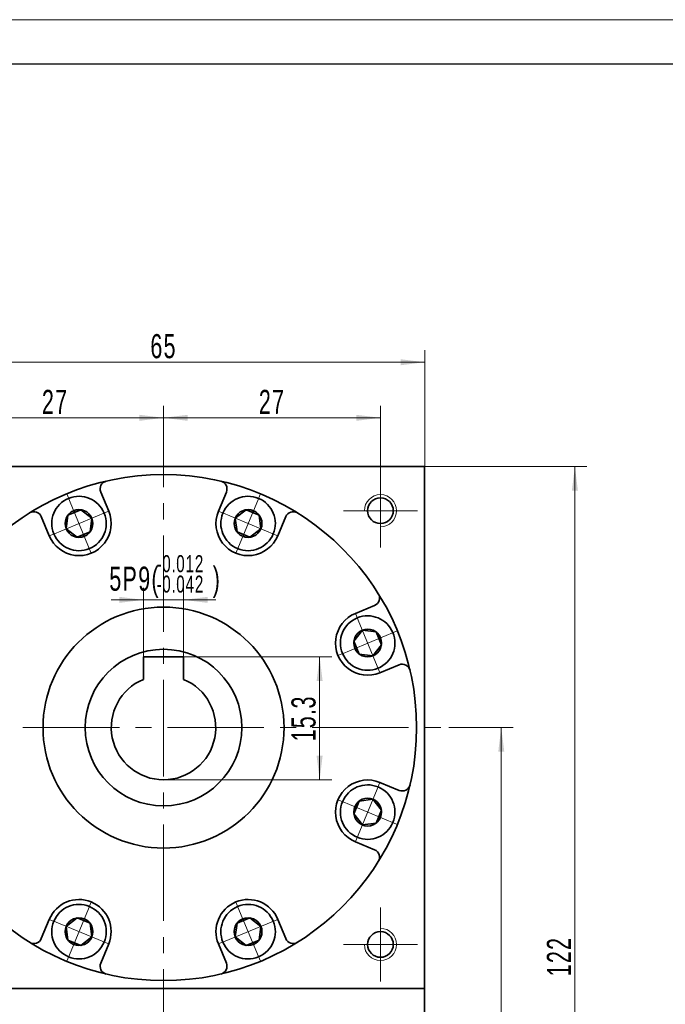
# Model space of a CAD drawing. Header units: millimetres. Extents: x -19 to 447, y 5 to 333.
# Tile 5 of 5: x 257 to 338, y 211 to 333. Entities that reach past the tile are written whole.
import ezdxf

# ---------------------------------------------------------------- set-up
doc = ezdxf.new("R2010")
doc.units = ezdxf.units.MM
doc.set_wipeout_variables(frame=1)
doc.linetypes.add('点画线', pattern=[18, 12, -2, 2, -2])
doc.layers.get('0').update_dxf_attribs({"lineweight": 35})
for name, color, linetype, lineweight in [('中心线层', 1, '点画线', 18), ('图框_外框线', 7, 'Continuous', 18), ('尺寸线层', 3, 'Continuous', 18), ('粗实线层', 7, 'Continuous', 35)]:
    doc.layers.add(name, color=color, linetype=linetype, lineweight=lineweight)
doc.styles.add('标准', font='txt', dxfattribs={"width": 0.667})
doc.dimstyles.new('a4-1-1', dxfattribs={"dimtxt": 3, "dimasz": 3, "dimexe": 1.5, "dimexo": 0, "dimgap": 0.5, "dimtad": 1, "dimdec": 3, "dimdsep": 46, "dimtxsty": '标准', "dimblk": '_CAXARROW', "dimcen": 0, "dimdle": 4, "dimazin": 2, "dimtfac": 0.707107, "dimtdec": 3, "dimtix": 1, "dimtmove": 2, "dimatfit": 3, "dimfxl": 1, "dimfrac": 2, "dimtolj": 1, "dimtzin": 0, "dimarcsym": 1})

# ---------------------------------------------------------------- blocks, each defined once
blk = doc.blocks.new('*X6')
at = {"layer": '尺寸线层', "linetype": 'Continuous', "transparency": 16777216}
for points in [[(248.36, 283.74), (251.36, 284.11), (251.36, 283.36)], [(275.36, 283.74), (272.36, 284.11), (272.36, 283.36)]]:
    blk.add_hatch(color=0, dxfattribs=at).paths.add_polyline_path(points, flags=0)
at = {"layer": '尺寸线层', "color": 0, "linetype": 'Continuous', "transparency": 16777216}
for p, q in [((248.36, 276.77), (248.36, 285.24)), ((275.36, 280.45), (275.36, 285.24)), ((248.36, 283.74), (275.36, 283.74))]:
    blk.add_line(p, q, dxfattribs=at)
at = {"layer": '尺寸线层', "color": 0, "transparency": 16777216, "insert": (261.86, 285.72), "char_height": 3, "width": 6, "attachment_point": 5, "line_spacing_factor": 1.15057, "style": '标准'}
blk.add_mtext('\\T1.1;27', dxfattribs=at)
blk = doc.blocks.new('_CAXARROW')
blk.add_hatch(color=0).paths.add_polyline_path([(0, 0), (-1, 0.125), (-1, -0.125)], flags=0)
blk = doc.blocks.new('*X7')
at = {"layer": '尺寸线层', "linetype": 'Continuous', "transparency": 16777216}
for points in [[(275.36, 283.74), (278.36, 284.11), (278.36, 283.36)], [(302.36, 283.74), (299.36, 284.11), (299.36, 283.36)]]:
    blk.add_hatch(color=0, dxfattribs=at).paths.add_polyline_path(points, flags=0)
at = {"layer": '尺寸线层', "color": 0, "linetype": 'Continuous', "transparency": 16777216}
for p, q in [((275.36, 280.45), (275.36, 285.24)), ((302.36, 276.77), (302.36, 285.24)), ((275.36, 283.74), (302.36, 283.74))]:
    blk.add_line(p, q, dxfattribs=at)
at = {"layer": '尺寸线层', "color": 0, "transparency": 16777216, "insert": (288.86, 285.72), "char_height": 3, "width": 6, "attachment_point": 5, "line_spacing_factor": 1.15057, "style": '标准'}
blk.add_mtext('\\T1.1;27', dxfattribs=at)
blk = doc.blocks.new('*X11')
at = {"layer": '尺寸线层', "linetype": 'Continuous', "transparency": 16777216}
for points in [[(242.86, 290.66), (245.86, 291.03), (245.86, 290.28)], [(307.86, 290.66), (304.86, 291.03), (304.86, 290.28)]]:
    blk.add_hatch(color=0, dxfattribs=at).paths.add_polyline_path(points, flags=0)
at = {"layer": '尺寸线层', "color": 0, "linetype": 'Continuous', "transparency": 16777216}
for p, q in [((242.86, 277.67), (242.86, 292.16)), ((307.86, 277.67), (307.86, 292.16)), ((242.86, 290.66), (307.86, 290.66))]:
    blk.add_line(p, q, dxfattribs=at)
at = {"layer": '尺寸线层', "color": 0, "transparency": 16777216, "insert": (275.36, 292.64), "char_height": 3, "width": 6, "attachment_point": 5, "line_spacing_factor": 1.15057, "style": '标准'}
blk.add_mtext('\\T1.1;65', dxfattribs=at)
blk = doc.blocks.new('*X13')
at = {"layer": '中心线层', "linetype": '点画线', "lineweight": 18}
for p, q in [((0, -3.89), (0, 3.89)), ((-3.89, 0), (3.89, 0))]:
    blk.add_line(p, q, dxfattribs=at)
at = {"layer": '粗实线层'}
for p, q in [((-1.73, 0), (-0.87, 1.5)), ((-0.87, 1.5), (0.87, 1.5)), ((1.73, 0), (0.87, 1.5)), ((1.73, 0), (0.87, 1.5)), ((-1.73, 0), (-0.87, -1.5)), ((1.73, 0), (0.87, -1.5)), ((-0.87, -1.5), (0.87, -1.5))]:
    blk.add_line(p, q, dxfattribs=at)
blk.add_circle((0, 0), 1.73, dxfattribs=at)
for start, end in [(0, 180), (180, 360)]:
    blk.add_arc((0, 0), 3.39, start, end, dxfattribs=at)
blk = doc.blocks.new('*X15')
at = {"layer": '尺寸线层', "color": 0, "char_height": 3, "attachment_point": 1, "line_spacing_factor": 1.15057, "style": '标准'}
for s, insert, width in [('\\T1.1;{\\H0.707107x;-0.012}', (274.51, 266.64), 25.4533), ('\\T1.1;5P9(', (268.61, 265.21), 53.9939), ('\\T1.1;)', (281.48, 265.21), 53.9939), ('\\T1.1;{\\H0.707107x;-0.042}', (274.51, 264.1), 25.4533)]:
    blk.add_mtext(s, dxfattribs=dict(at, insert=insert, width=width))
blk = doc.blocks.new('*X14')
at = {"layer": '尺寸线层', "linetype": 'Continuous', "transparency": 16777216}
for points in [[(272.86, 261.07), (269.86, 260.7), (269.86, 261.45)], [(277.86, 261.07), (280.86, 260.7), (280.86, 261.45)]]:
    blk.add_hatch(color=0, dxfattribs=at).paths.add_polyline_path(points, flags=0)
at = {"layer": '尺寸线层', "color": 0, "linetype": 'Continuous', "transparency": 16777216}
for p, q in [((272.86, 253.97), (272.86, 262.57)), ((277.86, 253.97), (277.86, 262.57)), ((281.86, 261.07), (268.86, 261.07))]:
    blk.add_line(p, q, dxfattribs=at)
at = {"layer": '尺寸线层', "color": 0, "transparency": 16777216}
blk.add_blockref('*X15', (0, 0), dxfattribs=at)
blk = doc.blocks.new('*X16')
at = {"layer": '尺寸线层', "linetype": 'Continuous', "transparency": 16777216}
for points in [[(294.79, 253.97), (295.16, 250.97), (294.41, 250.97)], [(294.79, 238.67), (295.16, 241.67), (294.41, 241.67)]]:
    blk.add_hatch(color=0, dxfattribs=at).paths.add_polyline_path(points, flags=0)
at = {"layer": '尺寸线层', "color": 0, "linetype": 'Continuous', "transparency": 16777216}
for p, q in [((277.86, 253.97), (296.29, 253.97)), ((294.79, 253.97), (294.79, 238.67)), ((275.36, 238.67), (296.29, 238.67))]:
    blk.add_line(p, q, dxfattribs=at)
at = {"layer": '尺寸线层', "color": 0, "transparency": 16777216, "insert": (292.8, 246.32), "char_height": 3, "width": 10.9547, "attachment_point": 5, "rotation": 90, "line_spacing_factor": 1.15057, "style": '标准'}
blk.add_mtext('\\T1.1;15.3', dxfattribs=at)
blk = doc.blocks.new('*X28')
at = {"layer": '尺寸线层', "linetype": 'Continuous', "transparency": 16777216}
for points in [[(317.39, 245.17), (317.77, 242.17), (317.02, 242.17)], [(317.39, 155.67), (317.77, 158.67), (317.02, 158.67)]]:
    blk.add_hatch(color=0, dxfattribs=at).paths.add_polyline_path(points, flags=0)
at = {"layer": '尺寸线层', "color": 0, "linetype": 'Continuous', "transparency": 16777216}
for p, q in [((310.86, 245.17), (318.89, 245.17)), ((317.39, 245.17), (317.39, 155.67)), ((307.86, 155.67), (318.89, 155.67))]:
    blk.add_line(p, q, dxfattribs=at)
at = {"layer": '尺寸线层', "color": 0, "transparency": 16777216, "insert": (315.41, 200.42), "char_height": 3, "width": 10.9114, "attachment_point": 5, "rotation": 90, "line_spacing_factor": 1.15057, "style": '标准'}
blk.add_mtext('\\T1.1;89.5', dxfattribs=at)
blk = doc.blocks.new('*X29')
at = {"layer": '尺寸线层', "linetype": 'Continuous', "transparency": 16777216}
for points in [[(326.56, 277.67), (326.93, 274.67), (326.18, 274.67)], [(326.56, 155.67), (326.93, 158.67), (326.18, 158.67)]]:
    blk.add_hatch(color=0, dxfattribs=at).paths.add_polyline_path(points, flags=0)
at = {"layer": '尺寸线层', "color": 0, "linetype": 'Continuous', "transparency": 16777216}
for p, q in [((307.86, 277.67), (328.06, 277.67)), ((326.56, 277.67), (326.56, 155.67)), ((307.86, 155.67), (328.06, 155.67))]:
    blk.add_line(p, q, dxfattribs=at)
at = {"layer": '尺寸线层', "color": 0, "transparency": 16777216, "insert": (324.57, 216.67), "char_height": 3, "width": 7.8007, "attachment_point": 5, "rotation": 90, "line_spacing_factor": 1.15057, "style": '标准'}
blk.add_mtext('\\T1.1;122', dxfattribs=at)

msp = doc.modelspace()

# ---------------------------------------------------------------- linework, layer by layer
at = {"layer": '中心线层'}
for p, q in [((275.359, 149.0979), (275.359, 280.4452)), ((302.359, 276.7729), (302.359, 267.5729)), ((297.759, 272.1729), (306.959, 272.1729)), ((239.859, 245.1729), (310.859, 245.1729)), ((302.359, 222.7729), (302.359, 213.5729)), ((306.959, 218.1729), (297.759, 218.1729))]:
    msp.add_line(p, q, dxfattribs=at)
at = {"layer": '粗实线层'}
for p, q in [((242.859, 277.6729), (307.859, 277.6729)), ((307.859, 212.6729), (307.859, 277.6729)), ((268.5307, 272.1103), (267.5406, 274.5007)), ((282.1873, 272.1103), (283.1774, 274.5007)), ((261.1397, 269.0489), (260.1495, 271.4393)), ((289.5783, 269.0489), (290.5684, 271.4393)), ((299.2349, 259.3922), (301.6254, 260.3824)), ((277.859, 253.9729), (272.859, 253.9729)), ((272.859, 253.9729), (272.859, 251.1729)), ((277.859, 253.9729), (277.859, 251.1729)), ((302.2964, 252.0012), (304.6868, 252.9913)), ((302.2964, 238.3446), (304.6868, 237.3545)), ((299.2349, 230.9536), (301.6254, 229.9634)), ((261.1397, 221.297), (260.1495, 218.9065)), ((289.5783, 221.297), (290.5684, 218.9065)), ((268.5307, 218.2355), (267.5406, 215.8451)), ((282.1873, 218.2355), (283.1774, 215.8451)), ((242.859, 212.6729), (307.859, 212.6729)), ((307.859, 212.6729), (307.859, 180.6729))]:
    msp.add_line(p, q, dxfattribs=at)
for centre, radius in [((275.359, 245.1729), 31.5), ((302.359, 272.1729), 1.6), ((275.359, 245.1729), 15), ((275.359, 245.1729), 9.75), ((302.359, 218.1729), 1.6)]:
    msp.add_circle(centre, radius, dxfattribs=at)
for centre, radius, start, end in [((268.4644, 274.8834), 1, 103.064537, 202.500054), ((282.2535, 274.8834), 1, 337.499946, 76.935463), ((259.2257, 271.0566), 1, 22.499946, 121.935463), ((264.8352, 270.5796), 4, 202.5, 22.5), ((285.8828, 270.5796), 4, 157.5, 337.5), ((291.4923, 271.0566), 1, 58.064537, 157.500054), ((301.2427, 261.3062), 1, 292.499946, 31.935463), ((300.7657, 255.6967), 4, 112.5, 292.5), ((305.0695, 252.0675), 1, 13.064537, 112.500054), ((275.359, 245.1729), 6.5, 112.619865, 67.380135), ((300.7657, 234.6491), 4, 67.5, 247.5), ((305.0695, 238.2784), 1, 247.499946, 346.935463), ((301.2427, 229.0396), 1, 328.064537, 67.500054), ((264.8352, 219.7662), 4, 337.5, 157.5), ((285.8828, 219.7662), 4, 22.5, 202.5), ((259.2257, 219.2892), 1, 238.064537, 337.500054), ((291.4923, 219.2892), 1, 202.499946, 301.935463), ((268.4644, 215.4624), 1, 157.499946, 256.935463), ((282.2535, 215.4624), 1, 283.064537, 22.500054)]:
    msp.add_arc(centre, radius, start, end, dxfattribs=at)
at = {"layer": '粗实线层', "lineweight": 18}
for centre, start, end in [((302.359, 272.1729), 270, 180), ((302.359, 218.1729), 180, 90)]:
    msp.add_arc(centre, 2, start, end, dxfattribs=at)

# ---------------------------------------------------------------- dimensions: what is measured, and where the dimension line sits
at = {"layer": '尺寸线层'}
for base, p1, p2, picture, middle in [((307.859, 290.655), (242.859, 277.6729), (307.859, 277.6729), '*X11', (275.359, 292.6383)), ((275.359, 283.7371), (248.359, 276.7729), (275.359, 280.4452), '*X6', (261.859, 285.7204)), ((302.359, 283.7371), (275.359, 280.4452), (302.359, 276.7729), '*X7', (288.859, 285.7204))]:
    dim = msp.add_linear_dim(base=base, p1=p1, p2=p2, dimstyle='a4-1-1', override={"dimsah": 1, "dimtfill": 1, "dimtzin": 0}, dxfattribs=at)
    dim.commit()
    dim.dimension.update_dxf_attribs({"geometry": picture, "text_midpoint": middle})
for base, p1, p2, picture, middle in [((326.5568, 155.6729), (307.859, 277.6729), (307.859, 155.6729), '*X29', (324.5652, 216.6729)), ((294.7873, 238.6729), (277.859, 253.9729), (275.359, 238.6729), '*X16', (292.7957, 246.3229)), ((317.3919, 155.6729), (310.859, 245.1729), (307.859, 155.6729), '*X28', (315.4086, 200.4229))]:
    dim = msp.add_linear_dim(base=base, p1=p1, p2=p2, angle=270, dimstyle='a4-1-1', override={"dimsah": 1, "dimtfill": 1, "dimtzin": 0}, dxfattribs=at)
    dim.commit()
    dim.dimension.update_dxf_attribs({"geometry": picture, "text_midpoint": middle})

# ---------------------------------------------------------------- next in the draw order: wipeouts: each hides what was drawn before it
for points in [[(267.9671, 271.8769), (267.959, 271.8963), (267.9508, 271.9157), (267.9424, 271.935), (267.934, 271.9543), (267.9254, 271.9735), (267.9166, 271.9927), (267.9078, 272.0118), (267.8989, 272.0308), (267.8898, 272.0498), (267.8806, 272.0688), (267.8713, 272.0876), (267.8619, 272.1065), (267.8523, 272.1252), (267.8427, 272.1439), (267.8329, 272.1626), (267.823, 272.1812), (267.813, 272.1997), (267.8029, 272.2181), (267.7927, 272.2365), (267.7823, 272.2549), (267.7719, 272.2731), (267.7613, 272.2914), (267.7506, 272.3095), (267.7398, 272.3276), (267.7289, 272.3456), (267.7179, 272.3635), (267.7067, 272.3814), (267.6955, 272.3992), (267.6841, 272.4169), (267.6727, 272.4345), (267.6727, 272.4345), (267.5841, 272.5635), (267.4896, 272.6882), (267.3895, 272.8084), (267.284, 272.9239), (267.1732, 273.0343), (267.0575, 273.1396), (266.937, 273.2394), (266.8121, 273.3335), (266.6829, 273.4218), (266.5498, 273.504), (266.4131, 273.58), (266.273, 273.6496), (266.1298, 273.7126), (265.9839, 273.769), (265.8356, 273.8186), (265.6851, 273.8613), (265.5328, 273.897), (265.379, 273.9257), (265.224, 273.9472), (265.0682, 273.9616), (264.912, 273.9687), (264.7555, 273.9687), (264.5993, 273.9614), (264.4435, 273.9469), (264.2886, 273.9252), (264.1348, 273.8965), (263.9825, 273.8606), (263.8321, 273.8178), (263.6838, 273.7681), (263.5379, 273.7115), (263.5379, 273.7115), (263.3948, 273.6484), (263.2547, 273.5786), (263.1181, 273.5025), (262.9851, 273.4202), (262.856, 273.3318), (262.7311, 273.2376), (262.6107, 273.1377), (262.4951, 273.0323), (262.3844, 272.9218), (262.279, 272.8062), (262.179, 272.6859), (262.0846, 272.5611), (261.9961, 272.4321), (261.9137, 272.2992), (261.8375, 272.1626), (261.7676, 272.0226), (261.7043, 271.8795), (261.6477, 271.7337), (261.5979, 271.5854), (261.5549, 271.435), (261.5189, 271.2828), (261.49, 271.129), (261.4682, 270.9741), (261.4536, 270.8184), (261.4462, 270.6621), (261.446, 270.5057), (261.453, 270.3494), (261.4672, 270.1936), (261.4886, 270.0387), (261.5171, 269.8848), (261.5171, 269.8848), (261.5215, 269.8643), (261.526, 269.8437), (261.5307, 269.8232), (261.5354, 269.8027), (261.5403, 269.7822), (261.5453, 269.7617), (261.5505, 269.7413), (261.5557, 269.7209), (261.5611, 269.7006), (261.5667, 269.6803), (261.5723, 269.66), (261.5781, 269.6397), (261.584, 269.6195), (261.59, 269.5994), (261.5962, 269.5792), (261.6024, 269.5591), (261.6088, 269.5391), (261.6153, 269.5191), (261.622, 269.4991), (261.6288, 269.4792), (261.6357, 269.4593), (261.6427, 269.4394), (261.6498, 269.4196), (261.6571, 269.3999), (261.6645, 269.3802), (261.672, 269.3605), (261.6796, 269.3409), (261.6874, 269.3213), (261.6952, 269.3018), (261.7032, 269.2823), (261.7032, 269.2823), (261.7754, 269.1202), (261.856, 268.962), (261.9447, 268.8083), (262.0414, 268.6595), (262.1457, 268.5159), (262.2574, 268.378), (262.3762, 268.2461), (262.5017, 268.1206), (262.6336, 268.0018), (262.7715, 267.8901), (262.9151, 267.7858), (263.0639, 267.6891), (263.2176, 267.6004), (263.3758, 267.5198), (263.5379, 267.4476), (263.7036, 267.384), (263.8724, 267.3292), (264.0438, 267.2833), (264.2174, 267.2464), (264.3927, 267.2186), (264.5692, 267.2), (264.7465, 267.1908), (264.9239, 267.1908), (265.1012, 267.2), (265.2777, 267.2186), (265.453, 267.2464), (265.6266, 267.2833), (265.798, 267.3292), (265.9668, 267.384), (266.1325, 267.4476), (266.1325, 267.4476), (266.2946, 267.5198), (266.4528, 267.6004), (266.6065, 267.6891), (266.7553, 267.7858), (266.8989, 267.8901), (267.0368, 268.0018), (267.1687, 268.1206), (267.2942, 268.2461), (267.413, 268.378), (267.5247, 268.5159), (267.629, 268.6595), (267.7256, 268.8083), (267.8144, 268.962), (267.895, 269.1202), (267.9671, 269.2823), (268.0307, 269.448), (268.0856, 269.6168), (268.1315, 269.7882), (268.1684, 269.9618), (268.1962, 270.1371), (268.2147, 270.3136), (268.224, 270.4909), (268.224, 270.6683), (268.2147, 270.8456), (268.1962, 271.0221), (268.1684, 271.1974), (268.1315, 271.371), (268.0856, 271.5424), (268.0307, 271.7112)], [(289.0147, 269.2823), (289.0227, 269.3018), (289.0306, 269.3213), (289.0384, 269.3409), (289.046, 269.3605), (289.0535, 269.3802), (289.0609, 269.3999), (289.0681, 269.4196), (289.0753, 269.4394), (289.0823, 269.4593), (289.0892, 269.4792), (289.096, 269.4991), (289.1026, 269.5191), (289.1091, 269.5391), (289.1155, 269.5591), (289.1218, 269.5792), (289.128, 269.5994), (289.134, 269.6195), (289.1399, 269.6397), (289.1457, 269.66), (289.1513, 269.6803), (289.1568, 269.7006), (289.1622, 269.7209), (289.1675, 269.7413), (289.1726, 269.7617), (289.1777, 269.7822), (289.1825, 269.8027), (289.1873, 269.8232), (289.1919, 269.8437), (289.1964, 269.8643), (289.2008, 269.8848), (289.2008, 269.8848), (289.2293, 270.0387), (289.2507, 270.1936), (289.265, 270.3494), (289.272, 270.5057), (289.2718, 270.6621), (289.2644, 270.8184), (289.2497, 270.9741), (289.228, 271.129), (289.199, 271.2828), (289.1631, 271.435), (289.1201, 271.5854), (289.0703, 271.7337), (289.0136, 271.8795), (288.9503, 272.0226), (288.8805, 272.1626), (288.8043, 272.2992), (288.7218, 272.4321), (288.6333, 272.5611), (288.539, 272.6859), (288.439, 272.8062), (288.3336, 272.9218), (288.2229, 273.0323), (288.1072, 273.1377), (287.9869, 273.2376), (287.862, 273.3318), (287.7329, 273.4202), (287.5999, 273.5025), (287.4632, 273.5786), (287.3232, 273.6484), (287.1801, 273.7115), (287.1801, 273.7115), (287.0342, 273.7681), (286.8859, 273.8178), (286.7354, 273.8606), (286.5832, 273.8965), (286.4294, 273.9252), (286.2745, 273.9469), (286.1187, 273.9614), (285.9624, 273.9687), (285.806, 273.9687), (285.6497, 273.9616), (285.494, 273.9472), (285.339, 273.9257), (285.1852, 273.897), (285.0329, 273.8613), (284.8824, 273.8186), (284.7341, 273.769), (284.5881, 273.7126), (284.445, 273.6496), (284.3049, 273.58), (284.1681, 273.504), (284.0351, 273.4218), (283.9059, 273.3335), (283.781, 273.2394), (283.6605, 273.1396), (283.5448, 273.0343), (283.434, 272.9239), (283.3285, 272.8084), (283.2284, 272.6882), (283.1339, 272.5635), (283.0453, 272.4345), (283.0453, 272.4345), (283.0338, 272.4169), (283.0225, 272.3992), (283.0112, 272.3814), (283.0001, 272.3635), (282.9891, 272.3456), (282.9782, 272.3276), (282.9674, 272.3095), (282.9567, 272.2914), (282.9461, 272.2731), (282.9357, 272.2549), (282.9253, 272.2365), (282.9151, 272.2181), (282.905, 272.1997), (282.895, 272.1812), (282.8851, 272.1626), (282.8753, 272.1439), (282.8656, 272.1252), (282.8561, 272.1065), (282.8467, 272.0876), (282.8374, 272.0688), (282.8282, 272.0498), (282.8191, 272.0308), (282.8102, 272.0118), (282.8013, 271.9927), (282.7926, 271.9735), (282.784, 271.9543), (282.7755, 271.935), (282.7672, 271.9157), (282.7589, 271.8963), (282.7508, 271.8769), (282.7508, 271.8769), (282.6872, 271.7112), (282.6324, 271.5424), (282.5864, 271.371), (282.5495, 271.1974), (282.5218, 271.0221), (282.5032, 270.8456), (282.4939, 270.6683), (282.4939, 270.4909), (282.5032, 270.3136), (282.5218, 270.1371), (282.5495, 269.9618), (282.5864, 269.7882), (282.6324, 269.6168), (282.6872, 269.448), (282.7508, 269.2823), (282.823, 269.1202), (282.9036, 268.962), (282.9923, 268.8083), (283.089, 268.6595), (283.1933, 268.5159), (283.305, 268.378), (283.4238, 268.2461), (283.5493, 268.1206), (283.6812, 268.0018), (283.8191, 267.8901), (283.9627, 267.7858), (284.1115, 267.6891), (284.2652, 267.6004), (284.4233, 267.5198), (284.5855, 267.4476), (284.5855, 267.4476), (284.7512, 267.384), (284.92, 267.3292), (285.0914, 267.2833), (285.265, 267.2464), (285.4403, 267.2186), (285.6168, 267.2), (285.794, 267.1908), (285.9715, 267.1908), (286.1488, 267.2), (286.3253, 267.2186), (286.5006, 267.2464), (286.6742, 267.2833), (286.8456, 267.3292), (287.0144, 267.384), (287.1801, 267.4476), (287.3422, 267.5198), (287.5004, 267.6004), (287.6541, 267.6891), (287.8029, 267.7858), (287.9465, 267.8901), (288.0844, 268.0018), (288.2163, 268.1206), (288.3418, 268.2461), (288.4606, 268.378), (288.5722, 268.5159), (288.6766, 268.6595), (288.7732, 268.8083), (288.862, 268.962), (288.9425, 269.1202)], [(302.063, 252.5647), (302.0824, 252.5729), (302.1018, 252.5811), (302.1211, 252.5895), (302.1404, 252.5979), (302.1596, 252.6065), (302.1787, 252.6152), (302.1978, 252.6241), (302.2169, 252.633), (302.2359, 252.6421), (302.2548, 252.6513), (302.2737, 252.6606), (302.2925, 252.67), (302.3113, 252.6796), (302.33, 252.6892), (302.3487, 252.699), (302.3672, 252.7089), (302.3858, 252.7189), (302.4042, 252.729), (302.4226, 252.7392), (302.441, 252.7496), (302.4592, 252.76), (302.4774, 252.7706), (302.4956, 252.7813), (302.5136, 252.7921), (302.5316, 252.803), (302.5496, 252.814), (302.5674, 252.8252), (302.5852, 252.8364), (302.603, 252.8478), (302.6206, 252.8592), (302.6206, 252.8592), (302.7496, 252.9478), (302.8743, 253.0423), (302.9945, 253.1424), (303.1099, 253.2479), (303.2204, 253.3587), (303.3257, 253.4744), (303.4255, 253.5949), (303.5196, 253.7198), (303.6079, 253.849), (303.6901, 253.9821), (303.7661, 254.1188), (303.8357, 254.2589), (303.8987, 254.4021), (303.9551, 254.548), (304.0047, 254.6963), (304.0474, 254.8468), (304.0831, 254.9991), (304.1118, 255.1529), (304.1333, 255.3079), (304.1477, 255.4637), (304.1548, 255.6199), (304.1547, 255.7764), (304.1475, 255.9326), (304.133, 256.0884), (304.1113, 256.2433), (304.0825, 256.3971), (304.0467, 256.5493), (304.0039, 256.6998), (303.9541, 256.8481), (303.8976, 256.994), (303.8976, 256.994), (303.8344, 257.1371), (303.7647, 257.2771), (303.6886, 257.4138), (303.6063, 257.5468), (303.5179, 257.6759), (303.4237, 257.8008), (303.3238, 257.9212), (303.2184, 258.0368), (303.1079, 258.1475), (302.9923, 258.2529), (302.872, 258.3529), (302.7472, 258.4473), (302.6182, 258.5357), (302.4853, 258.6182), (302.3487, 258.6944), (302.2087, 258.7642), (302.0656, 258.8276), (301.9198, 258.8842), (301.7715, 258.934), (301.6211, 258.977), (301.4689, 259.013), (301.3151, 259.0419), (301.1602, 259.0637), (301.0045, 259.0783), (300.8482, 259.0857), (300.6918, 259.0859), (300.5355, 259.0789), (300.3797, 259.0647), (300.2247, 259.0433), (300.0709, 259.0147), (300.0709, 259.0147), (300.0503, 259.0104), (300.0298, 259.0059), (300.0092, 259.0012), (299.9887, 258.9965), (299.9683, 258.9916), (299.9478, 258.9866), (299.9274, 258.9814), (299.907, 258.9762), (299.8867, 258.9708), (299.8664, 258.9652), (299.8461, 258.9596), (299.8258, 258.9538), (299.8056, 258.9479), (299.7855, 258.9419), (299.7653, 258.9357), (299.7452, 258.9295), (299.7252, 258.9231), (299.7052, 258.9165), (299.6852, 258.9099), (299.6652, 258.9031), (299.6454, 258.8962), (299.6255, 258.8892), (299.6057, 258.8821), (299.5859, 258.8748), (299.5662, 258.8674), (299.5466, 258.8599), (299.5269, 258.8523), (299.5074, 258.8445), (299.4879, 258.8366), (299.4684, 258.8287), (299.4684, 258.8287), (299.3062, 258.7565), (299.1481, 258.6759), (298.9944, 258.5872), (298.8456, 258.4905), (298.702, 258.3862), (298.564, 258.2745), (298.4322, 258.1557), (298.3067, 258.0302), (298.1879, 257.8983), (298.0762, 257.7604), (297.9719, 257.6168), (297.8752, 257.468), (297.7865, 257.3143), (297.7059, 257.1561), (297.6337, 256.994), (297.5701, 256.8283), (297.5153, 256.6595), (297.4693, 256.4881), (297.4324, 256.3145), (297.4047, 256.1392), (297.3861, 255.9627), (297.3768, 255.7854), (297.3768, 255.608), (297.3861, 255.4307), (297.4047, 255.2542), (297.4324, 255.0789), (297.4693, 254.9053), (297.5153, 254.7339), (297.5701, 254.5651), (297.6337, 254.3994), (297.6337, 254.3994), (297.7059, 254.2373), (297.7865, 254.0791), (297.8752, 253.9254), (297.9719, 253.7766), (298.0762, 253.633), (298.1879, 253.4951), (298.3067, 253.3632), (298.4322, 253.2377), (298.564, 253.1189), (298.702, 253.0072), (298.8456, 252.9029), (298.9944, 252.8063), (299.1481, 252.7175), (299.3062, 252.6369), (299.4684, 252.5647), (299.6341, 252.5011), (299.8029, 252.4463), (299.9743, 252.4004), (300.1479, 252.3635), (300.3232, 252.3357), (300.4997, 252.3172), (300.6769, 252.3079), (300.8544, 252.3079), (301.0317, 252.3172), (301.2082, 252.3357), (301.3835, 252.3635), (301.5571, 252.4004), (301.7285, 252.4463), (301.8973, 252.5011)], [(299.4684, 231.5172), (299.4879, 231.5092), (299.5074, 231.5013), (299.5269, 231.4935), (299.5466, 231.4859), (299.5662, 231.4784), (299.5859, 231.471), (299.6057, 231.4637), (299.6255, 231.4566), (299.6454, 231.4496), (299.6652, 231.4427), (299.6852, 231.4359), (299.7052, 231.4293), (299.7252, 231.4227), (299.7452, 231.4163), (299.7653, 231.4101), (299.7855, 231.4039), (299.8056, 231.3979), (299.8258, 231.392), (299.8461, 231.3862), (299.8664, 231.3806), (299.8867, 231.3751), (299.907, 231.3697), (299.9274, 231.3644), (299.9478, 231.3592), (299.9683, 231.3542), (299.9887, 231.3493), (300.0092, 231.3446), (300.0298, 231.34), (300.0503, 231.3354), (300.0709, 231.3311), (300.0709, 231.3311), (300.2247, 231.3025), (300.3797, 231.2812), (300.5355, 231.2669), (300.6918, 231.2599), (300.8482, 231.2601), (301.0045, 231.2675), (301.1602, 231.2821), (301.3151, 231.3039), (301.4689, 231.3328), (301.6211, 231.3688), (301.7715, 231.4118), (301.9198, 231.4616), (302.0656, 231.5183), (302.2087, 231.5816), (302.3487, 231.6514), (302.4853, 231.7276), (302.6182, 231.8101), (302.7472, 231.8986), (302.872, 231.9929), (302.9923, 232.0929), (303.1079, 232.1983), (303.2184, 232.309), (303.3238, 232.4247), (303.4237, 232.545), (303.5179, 232.6699), (303.6063, 232.799), (303.6886, 232.932), (303.7647, 233.0687), (303.8344, 233.2087), (303.8976, 233.3518), (303.8976, 233.3518), (303.9541, 233.4977), (304.0039, 233.646), (304.0467, 233.7965), (304.0825, 233.9487), (304.1113, 234.1025), (304.133, 234.2574), (304.1475, 234.4132), (304.1547, 234.5695), (304.1548, 234.7259), (304.1477, 234.8822), (304.1333, 235.0379), (304.1118, 235.1929), (304.0831, 235.3467), (304.0474, 235.499), (304.0047, 235.6495), (303.9551, 235.7978), (303.8987, 235.9438), (303.8357, 236.0869), (303.7661, 236.227), (303.6901, 236.3637), (303.6079, 236.4968), (303.5196, 236.626), (303.4255, 236.7509), (303.3257, 236.8714), (303.2204, 236.9871), (303.1099, 237.0979), (302.9945, 237.2034), (302.8743, 237.3035), (302.7496, 237.398), (302.6206, 237.4866), (302.6206, 237.4866), (302.603, 237.498), (302.5852, 237.5094), (302.5674, 237.5206), (302.5496, 237.5318), (302.5316, 237.5428), (302.5136, 237.5537), (302.4956, 237.5645), (302.4774, 237.5752), (302.4592, 237.5858), (302.441, 237.5962), (302.4226, 237.6066), (302.4042, 237.6168), (302.3858, 237.6269), (302.3672, 237.6369), (302.3487, 237.6468), (302.33, 237.6566), (302.3113, 237.6662), (302.2925, 237.6758), (302.2737, 237.6852), (302.2548, 237.6945), (302.2359, 237.7037), (302.2169, 237.7128), (302.1978, 237.7217), (302.1787, 237.7306), (302.1596, 237.7393), (302.1404, 237.7479), (302.1211, 237.7564), (302.1018, 237.7647), (302.0824, 237.7729), (302.063, 237.7811), (302.063, 237.7811), (301.8973, 237.8447), (301.7285, 237.8995), (301.5571, 237.9454), (301.3835, 237.9823), (301.2082, 238.0101), (301.0317, 238.0287), (300.8544, 238.038), (300.6769, 238.038), (300.4997, 238.0287), (300.3232, 238.0101), (300.1479, 237.9823), (299.9743, 237.9454), (299.8029, 237.8995), (299.6341, 237.8447), (299.4684, 237.7811), (299.3062, 237.7089), (299.1481, 237.6283), (298.9944, 237.5396), (298.8456, 237.4429), (298.702, 237.3386), (298.564, 237.2269), (298.4322, 237.1081), (298.3067, 236.9826), (298.1879, 236.8507), (298.0762, 236.7128), (297.9719, 236.5692), (297.8752, 236.4204), (297.7865, 236.2667), (297.7059, 236.1085), (297.6337, 235.9464), (297.6337, 235.9464), (297.5701, 235.7807), (297.5153, 235.6119), (297.4693, 235.4405), (297.4324, 235.2669), (297.4047, 235.0916), (297.3861, 234.9151), (297.3768, 234.7379), (297.3768, 234.5604), (297.3861, 234.3831), (297.4047, 234.2066), (297.4324, 234.0313), (297.4693, 233.8577), (297.5153, 233.6863), (297.5701, 233.5175), (297.6337, 233.3518), (297.7059, 233.1897), (297.7865, 233.0315), (297.8752, 232.8778), (297.9719, 232.729), (298.0762, 232.5854), (298.1879, 232.4475), (298.3067, 232.3156), (298.4322, 232.1901), (298.564, 232.0713), (298.702, 231.9596), (298.8456, 231.8553), (298.9944, 231.7587), (299.1481, 231.6699), (299.3062, 231.5893)], [(261.7032, 221.0635), (261.6952, 221.044), (261.6874, 221.0245), (261.6796, 221.0049), (261.672, 220.9853), (261.6645, 220.9657), (261.6571, 220.9459), (261.6498, 220.9262), (261.6427, 220.9064), (261.6357, 220.8865), (261.6288, 220.8666), (261.622, 220.8467), (261.6153, 220.8267), (261.6088, 220.8067), (261.6024, 220.7867), (261.5962, 220.7666), (261.59, 220.7464), (261.584, 220.7263), (261.5781, 220.7061), (261.5723, 220.6858), (261.5667, 220.6655), (261.5611, 220.6452), (261.5557, 220.6249), (261.5505, 220.6045), (261.5453, 220.5841), (261.5403, 220.5636), (261.5354, 220.5432), (261.5307, 220.5227), (261.526, 220.5021), (261.5215, 220.4816), (261.5171, 220.461), (261.5171, 220.461), (261.4886, 220.3072), (261.4672, 220.1522), (261.453, 219.9964), (261.446, 219.8401), (261.4462, 219.6837), (261.4536, 219.5274), (261.4682, 219.3717), (261.49, 219.2168), (261.5189, 219.063), (261.5549, 218.9108), (261.5979, 218.7604), (261.6477, 218.6121), (261.7043, 218.4663), (261.7676, 218.3232), (261.8375, 218.1832), (261.9137, 218.0466), (261.9961, 217.9137), (262.0846, 217.7847), (262.179, 217.6599), (262.279, 217.5396), (262.3844, 217.424), (262.4951, 217.3135), (262.6107, 217.2081), (262.7311, 217.1082), (262.856, 217.014), (262.9851, 216.9256), (263.1181, 216.8433), (263.2547, 216.7672), (263.3948, 216.6975), (263.5379, 216.6343), (263.5379, 216.6343), (263.6838, 216.5778), (263.8321, 216.528), (263.9825, 216.4852), (264.1348, 216.4494), (264.2886, 216.4206), (264.4435, 216.3989), (264.5993, 216.3844), (264.7555, 216.3772), (264.912, 216.3771), (265.0682, 216.3842), (265.224, 216.3986), (265.379, 216.4201), (265.5328, 216.4488), (265.6851, 216.4845), (265.8356, 216.5272), (265.9839, 216.5768), (266.1298, 216.6332), (266.273, 216.6962), (266.4131, 216.7658), (266.5498, 216.8418), (266.6829, 216.924), (266.8121, 217.0123), (266.937, 217.1064), (267.0575, 217.2062), (267.1732, 217.3115), (267.284, 217.422), (267.3895, 217.5374), (267.4896, 217.6576), (267.5841, 217.7823), (267.6727, 217.9113), (267.6727, 217.9113), (267.6841, 217.9289), (267.6955, 217.9466), (267.7067, 217.9644), (267.7179, 217.9823), (267.7289, 218.0002), (267.7398, 218.0183), (267.7506, 218.0363), (267.7613, 218.0545), (267.7719, 218.0727), (267.7823, 218.0909), (267.7927, 218.1093), (267.8029, 218.1277), (267.813, 218.1461), (267.823, 218.1646), (267.8329, 218.1832), (267.8427, 218.2019), (267.8523, 218.2206), (267.8619, 218.2393), (267.8713, 218.2582), (267.8806, 218.2771), (267.8898, 218.296), (267.8989, 218.315), (267.9078, 218.334), (267.9166, 218.3532), (267.9254, 218.3723), (267.934, 218.3915), (267.9424, 218.4108), (267.9508, 218.4301), (267.959, 218.4495), (267.9671, 218.4689), (267.9671, 218.4689), (268.0307, 218.6346), (268.0856, 218.8034), (268.1315, 218.9748), (268.1684, 219.1484), (268.1962, 219.3237), (268.2147, 219.5002), (268.224, 219.6775), (268.224, 219.855), (268.2147, 220.0322), (268.1962, 220.2087), (268.1684, 220.384), (268.1315, 220.5576), (268.0856, 220.729), (268.0307, 220.8978), (267.9671, 221.0635), (267.895, 221.2257), (267.8144, 221.3838), (267.7256, 221.5375), (267.629, 221.6863), (267.5247, 221.8299), (267.413, 221.9678), (267.2942, 222.0997), (267.1687, 222.2252), (267.0368, 222.344), (266.8989, 222.4557), (266.7553, 222.56), (266.6065, 222.6567), (266.4528, 222.7454), (266.2946, 222.826), (266.1325, 222.8982), (266.1325, 222.8982), (265.9668, 222.9618), (265.798, 223.0166), (265.6266, 223.0626), (265.453, 223.0995), (265.2777, 223.1272), (265.1012, 223.1458), (264.9239, 223.1551), (264.7465, 223.1551), (264.5692, 223.1458), (264.3927, 223.1272), (264.2174, 223.0995), (264.0438, 223.0626), (263.8724, 223.0166), (263.7036, 222.9618), (263.5379, 222.8982), (263.3758, 222.826), (263.2176, 222.7454), (263.0639, 222.6567), (262.9151, 222.56), (262.7715, 222.4557), (262.6336, 222.344), (262.5017, 222.2252), (262.3762, 222.0997), (262.2574, 221.9678), (262.1457, 221.8299), (262.0414, 221.6863), (261.9447, 221.5375), (261.856, 221.3838), (261.7754, 221.2257)], [(282.7508, 218.4689), (282.7589, 218.4495), (282.7672, 218.4301), (282.7755, 218.4108), (282.784, 218.3915), (282.7926, 218.3723), (282.8013, 218.3532), (282.8102, 218.334), (282.8191, 218.315), (282.8282, 218.296), (282.8374, 218.2771), (282.8467, 218.2582), (282.8561, 218.2393), (282.8656, 218.2206), (282.8753, 218.2019), (282.8851, 218.1832), (282.895, 218.1646), (282.905, 218.1461), (282.9151, 218.1277), (282.9253, 218.1093), (282.9357, 218.0909), (282.9461, 218.0727), (282.9567, 218.0545), (282.9674, 218.0363), (282.9782, 218.0183), (282.9891, 218.0002), (283.0001, 217.9823), (283.0112, 217.9644), (283.0225, 217.9466), (283.0338, 217.9289), (283.0453, 217.9113), (283.0453, 217.9113), (283.1339, 217.7823), (283.2284, 217.6576), (283.3285, 217.5374), (283.434, 217.422), (283.5448, 217.3115), (283.6605, 217.2062), (283.781, 217.1064), (283.9059, 217.0123), (284.0351, 216.924), (284.1681, 216.8418), (284.3049, 216.7658), (284.445, 216.6962), (284.5881, 216.6332), (284.7341, 216.5768), (284.8824, 216.5272), (285.0329, 216.4845), (285.1852, 216.4488), (285.339, 216.4201), (285.494, 216.3986), (285.6497, 216.3842), (285.806, 216.3771), (285.9624, 216.3772), (286.1187, 216.3844), (286.2745, 216.3989), (286.4294, 216.4206), (286.5832, 216.4494), (286.7354, 216.4852), (286.8859, 216.528), (287.0342, 216.5778), (287.1801, 216.6343), (287.1801, 216.6343), (287.3232, 216.6975), (287.4632, 216.7672), (287.5999, 216.8433), (287.7329, 216.9256), (287.862, 217.014), (287.9869, 217.1082), (288.1072, 217.2081), (288.2229, 217.3135), (288.3336, 217.424), (288.439, 217.5396), (288.539, 217.6599), (288.6333, 217.7847), (288.7218, 217.9137), (288.8043, 218.0466), (288.8805, 218.1832), (288.9503, 218.3232), (289.0136, 218.4663), (289.0703, 218.6121), (289.1201, 218.7604), (289.1631, 218.9108), (289.199, 219.063), (289.228, 219.2168), (289.2497, 219.3717), (289.2644, 219.5274), (289.2718, 219.6837), (289.272, 219.8401), (289.265, 219.9964), (289.2507, 220.1522), (289.2293, 220.3072), (289.2008, 220.461), (289.2008, 220.461), (289.1964, 220.4816), (289.1919, 220.5021), (289.1873, 220.5227), (289.1825, 220.5432), (289.1777, 220.5636), (289.1726, 220.5841), (289.1675, 220.6045), (289.1622, 220.6249), (289.1568, 220.6452), (289.1513, 220.6655), (289.1457, 220.6858), (289.1399, 220.7061), (289.134, 220.7263), (289.128, 220.7464), (289.1218, 220.7666), (289.1155, 220.7867), (289.1091, 220.8067), (289.1026, 220.8267), (289.096, 220.8467), (289.0892, 220.8666), (289.0823, 220.8865), (289.0753, 220.9064), (289.0681, 220.9262), (289.0609, 220.9459), (289.0535, 220.9657), (289.046, 220.9853), (289.0384, 221.0049), (289.0306, 221.0245), (289.0227, 221.044), (289.0147, 221.0635), (289.0147, 221.0635), (288.9425, 221.2257), (288.862, 221.3838), (288.7732, 221.5375), (288.6766, 221.6863), (288.5722, 221.8299), (288.4606, 221.9678), (288.3418, 222.0997), (288.2163, 222.2252), (288.0844, 222.344), (287.9465, 222.4557), (287.8029, 222.56), (287.6541, 222.6567), (287.5004, 222.7454), (287.3422, 222.826), (287.1801, 222.8982), (287.0144, 222.9618), (286.8456, 223.0166), (286.6742, 223.0626), (286.5006, 223.0995), (286.3253, 223.1272), (286.1488, 223.1458), (285.9715, 223.1551), (285.794, 223.1551), (285.6168, 223.1458), (285.4403, 223.1272), (285.265, 223.0995), (285.0914, 223.0626), (284.92, 223.0166), (284.7512, 222.9618), (284.5855, 222.8982), (284.5855, 222.8982), (284.4233, 222.826), (284.2652, 222.7454), (284.1115, 222.6567), (283.9627, 222.56), (283.8191, 222.4557), (283.6812, 222.344), (283.5493, 222.2252), (283.4238, 222.0997), (283.305, 221.9678), (283.1933, 221.8299), (283.089, 221.6863), (282.9923, 221.5375), (282.9036, 221.3838), (282.823, 221.2257), (282.7508, 221.0635), (282.6872, 220.8978), (282.6324, 220.729), (282.5864, 220.5576), (282.5495, 220.384), (282.5218, 220.2087), (282.5032, 220.0322), (282.4939, 219.855), (282.4939, 219.6775), (282.5032, 219.5002), (282.5218, 219.3237), (282.5495, 219.1484), (282.5864, 218.9748), (282.6324, 218.8034), (282.6872, 218.6346)]]:
    msp.add_wipeout(points).dxf.layer = '粗实线层'

# ---------------------------------------------------------------- next in the draw order: linework, layer by layer
at = {"layer": '图框_外框线', "color": 3}
msp.add_lwpolyline([(-19.4934, 5.0548), (444.6957, 5.0548), (444.6957, 333.3029), (-19.4934, 333.3029)], close=True, dxfattribs=at)
at = {"layer": '图框_外框线', "color": 3, "lineweight": 25}
msp.add_lwpolyline([(8.1369, 10.5809), (439.1697, 10.5809), (439.1697, 327.7768), (8.1369, 327.7768)], close=True, dxfattribs=at)

# ---------------------------------------------------------------- next in the draw order: block references
at = {"layer": '粗实线层'}
for p, rotation in [((264.8352, 270.5796), 22.5), ((285.8828, 270.5796), 337.5000000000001), ((300.7657, 255.6967), 292.5000000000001), ((300.7657, 234.6491), 247.5000000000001), ((264.8352, 219.7662), 157.5000000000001), ((285.8828, 219.7662), 202.5)]:
    msp.add_blockref('*X13', p, dxfattribs=dict(at, rotation=rotation))

# ---------------------------------------------------------------- next in the draw order: dimensions: what is measured, and where the dimension line sits
at = {"layer": '尺寸线层'}
dim = msp.add_linear_dim(base=(272.859, 261.0743), p1=(277.859, 253.9729), p2=(272.859, 253.9729), text='\\A1;5P9({\\H0.707107x;\\S-0.012^ -0.042;})', dimstyle='a4-1-1', override={"dimsah": 1, "dimtfill": 1, "dimtolj": 0, "dimtzin": 0}, dxfattribs=at)
dim.commit()
dim.dimension.update_dxf_attribs({"geometry": '*X14', "text_midpoint": (275.359, 264.2936)})

doc.saveas('drawing.dxf')
